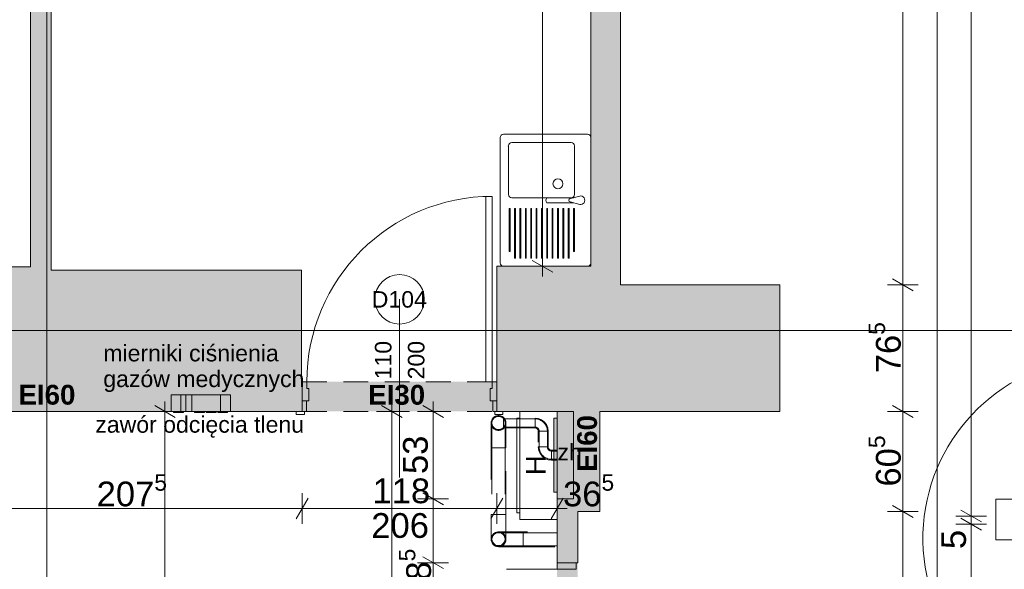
# Paper-space layout 'A-38 RZUT - PIĘTRO 8' of a CAD drawing. Header units: millimetres. Extents: x 0 to 800, y 0 to 500.
# Tile 8 of 22: x 226 to 345, y 302 to 368. Entities that reach past the tile are written whole.
import ezdxf
from ezdxf.xclip import XClip

# ---------------------------------------------------------------- set-up
doc = ezdxf.new("R2010")
doc.units = ezdxf.units.MM
doc.header["$MEASUREMENT"] = 0
doc.header["$XCLIPFRAME"] = 0
for name, pattern in [('DASHDOTX2', [1000, 500, -250, 0, -250]), ('Przer. długie kreski', [2.5, 1.5, -1]), ('PRZERYWANA', [5.64444, 2.82222, -2.82222])]:
    doc.linetypes.add(name, pattern=pattern)
for name, color, linetype, lineweight, true_color in [('A_opis ścian_Nr_pióra__19', 7, 'Continuous', 5, 0x191919), ('A_osie_Nr_pióra__16', 7, 'Continuous', 5, 0x0f0f0f), ('A_ppoż proj_Nr_pióra__8', 7, 'Continuous', 13, 0x4c4c4c)]:
    doc.layers.add(name, color=color, linetype=linetype, lineweight=lineweight, true_color=true_color)
for name, color, linetype in [('A_podrys', 7, 'Continuous'), ('A_ppoż', 7, 'Continuous'), ('A_ppoż proj', 7, 'Continuous'), ('A_wyposażenie', 7, 'Continuous'), ('A_ściany', 7, 'Continuous')]:
    doc.layers.add(name, color=color, linetype=linetype)
for name, color, linetype, lineweight in [('A_ppoż_Nr_pióra__2', 8, 'Continuous', 13), ('A_sanitarne_Nr_pióra__2', 8, 'Continuous', 13), ('A_wymiary_Nr_pióra__1', 7, 'Continuous', 20), ('A_wymiary_Nr_pióra__2', 8, 'Continuous', 13), ('A_wyposażenie_Nr_pióra__2', 8, 'Continuous', 13), ('A_ściany_Nr_pióra__1', 7, 'Continuous', 20), ('A_ściany_Nr_pióra__2', 8, 'Continuous', 13), ('Drzwi Archicad_Nr_pióra__1', 7, 'Continuous', 20), ('Drzwi Archicad_Nr_pióra__3', 252, 'Continuous', 13), ('Znaczniki drzwi Archicada_Nr_pióra__3', 252, 'Continuous', 13)]:
    doc.layers.add(name, color=color, linetype=linetype, lineweight=lineweight)
doc.styles.add('STYL_AUTOMATYCZNY_1', font='arial.ttf')
doc.styles.add('STYL_AUTOMATYCZNY_3', font='arial.ttf')
doc.styles.add('STYL_AUTOMATYCZNY_4', font='arial.ttf')
doc.styles.add('STYL_AUTOMATYCZNY_5', font='arial.ttf')

# ---------------------------------------------------------------- blocks, each defined once
blk = doc.blocks.new('Rysunek_1_1', base_point=(-3189.41, -631.4))
at = {"layer": 'A_ppoż', "linetype": 'Continuous', "lineweight": 0, "true_color": 0xfdfdfd}
for points in [[(290.63, 311.13), (291.03, 311.13), (291.03, 320.13), (290.63, 320.13)], [(291.03, 320.93), (291.03, 310.33), (293.03, 310.33), (293.03, 320.93)]]:
    blk.add_hatch(color=7, dxfattribs=at).paths.add_polyline_path(points)
at = {"layer": 'A_ppoż', "linetype": 'Continuous', "lineweight": 0, "true_color": 0x0b0b0b}
blk.add_hatch(color=28, dxfattribs=at).paths.add_polyline_path([(293.53, 272.59), (293.53, 302.59), (291.03, 302.59), (291.03, 272.59)])
at = {"layer": 'A_ppoż proj', "linetype": 'Continuous', "lineweight": 0, "true_color": 0x121212}
blk.add_hatch(color=250, dxfattribs=at).paths.add_polyline_path([(260.13, 324.53), (260.13, 320.93), (283.73, 320.93), (283.73, 324.53)])
at = {"layer": 'A_wyposażenie', "linetype": 'Continuous', "lineweight": 0, "true_color": 0xfdfdfd}
for points in [[(244.23, 322.93), (244.23, 320.93), (246.03, 320.93), (246.03, 322.93)], [(250.23, 320.93), (250.23, 322.93), (245.43, 322.93), (245.43, 320.93)], [(251.43, 320.93), (251.43, 322.93), (246.73, 322.93), (246.73, 320.93)], [(244.53, 320.81), (245.73, 320.81), (245.73, 320.93), (244.53, 320.93)], [(247.08, 320.81), (248.28, 320.81), (248.28, 320.93), (247.08, 320.93)], [(248.48, 320.81), (249.68, 320.81), (249.68, 320.93), (248.48, 320.93)], [(249.88, 320.81), (251.08, 320.81), (251.08, 320.93), (249.88, 320.93)]]:
    blk.add_hatch(color=7, dxfattribs=at).paths.add_polyline_path(points)
at = {"layer": 'A_ściany', "linetype": 'Continuous', "lineweight": 0, "true_color": 0x000000}
for points in [[(295.13, 436.13), (295.13, 338.53), (298.73, 338.53), (298.73, 436.13)], [(229.69, 338.47), (229.69, 419.91), (227.17, 419.91), (227.17, 338.47)], [(229.69, 338.47), (218.65, 338.47), (218.65, 320.93), (229.69, 320.93)], [(260.03, 338.05), (229.69, 338.05), (229.69, 320.93), (260.03, 320.93)], [(298.73, 338.53), (283.73, 338.53), (283.73, 320.93), (298.73, 320.93)], [(298.73, 320.93), (318.05, 320.93), (318.05, 336.27), (298.73, 336.27)], [(260.03, 324.53), (260.03, 320.93), (260.13, 320.93), (260.13, 324.53)], [(296.21, 308.79), (296.21, 320.93), (291.03, 320.93), (291.03, 308.79)], [(291.03, 302.59), (293.53, 302.59), (293.53, 308.79), (291.03, 308.79)]]:
    blk.add_hatch(color=18, dxfattribs=at).paths.add_polyline_path(points)
at = {"layer": 'A_opis ścian_Nr_pióra__19', "color": 250, "linetype": 'Continuous', "lineweight": 5, "ltscale": 2, "true_color": 0x191919}
for p, q in [((352.21, 310.3), (344.21, 310.3)), ((344.21, 310.3), (344.21, 305.35)), ((344.21, 305.35), (352.21, 305.35))]:
    blk.add_line(p, q, dxfattribs=at)
at = {"layer": 'A_osie_Nr_pióra__16', "color": 250, "linetype": 'DASHDOTX2', "lineweight": 5, "ltscale": 2, "true_color": 0x0f0f0f}
for p, q in [((229.18, 390.39), (229.18, 126.75)), ((544.97, 330.75), (100.57, 330.75))]:
    blk.add_line(p, q, dxfattribs=at)
at = {"layer": 'A_ppoż_Nr_pióra__2', "color": 8, "linetype": 'PRZERYWANA', "lineweight": 13, "ltscale": 2}
for p, q in [((283.15, 319.98), (283.06, 319.76)), ((283.29, 320.17), (283.15, 319.98)), ((283.48, 320.31), (283.29, 320.17)), ((283.7, 320.4), (283.48, 320.31)), ((283.93, 320.43), (283.7, 320.4)), ((284.16, 320.4), (283.93, 320.43)), ((284.38, 320.31), (284.16, 320.4)), ((284.57, 320.17), (284.38, 320.31)), ((284.53, 320.03), (288.35, 320.03)), ((284.71, 319.98), (284.57, 320.17)), ((284.8, 319.76), (284.71, 319.98)), ((288.35, 320.13), (288.35, 320.11)), ((288.35, 320.13), (288.76, 320.07)), ((288.35, 320.11), (288.35, 320.05)), ((288.35, 320.05), (288.35, 319.95)), ((288.35, 319.95), (288.35, 319.83)), ((288.76, 320.07), (289.15, 319.91)), ((283.06, 319.76), (283.03, 319.53)), ((283.03, 319.53), (283.03, 319.43)), ((283.03, 319.43), (283.03, 319.13)), ((283.03, 319.13), (283.03, 318.65)), ((283.13, 319.53), (283.13, 316.53)), ((284.53, 319.03), (288.35, 319.03)), ((284.73, 319.53), (284.73, 316.53)), ((284.83, 319.53), (284.8, 319.76)), ((284.83, 319.53), (284.83, 319.43)), ((284.83, 319.43), (284.83, 319.13)), ((284.83, 319.13), (284.83, 318.65)), ((288.35, 319.83), (288.35, 319.68)), ((288.35, 319.68), (288.35, 319.53)), ((288.35, 319.53), (288.35, 319.37)), ((288.35, 319.37), (288.35, 319.23)), ((288.35, 319.23), (288.35, 319.1)), ((288.35, 319.1), (288.35, 319.01)), ((288.35, 319.01), (288.35, 318.95)), ((288.35, 318.95), (288.35, 318.93)), ((288.35, 318.93), (288.45, 318.92)), ((288.45, 318.92), (288.55, 318.88)), ((288.55, 318.88), (288.63, 318.81)), ((288.63, 318.81), (288.69, 318.73)), ((289.15, 319.91), (289.48, 319.66)), ((289.48, 319.66), (289.73, 319.33)), ((289.73, 319.33), (289.89, 318.94)), ((289.89, 318.94), (289.95, 318.53)), ((283.03, 318.65), (283.03, 318.03)), ((283.03, 318.03), (283.03, 317.31)), ((284.83, 318.65), (284.83, 318.03)), ((284.83, 318.03), (284.83, 317.31)), ((288.69, 318.73), (288.73, 318.63)), ((288.73, 318.63), (288.75, 318.53)), ((288.77, 318.53), (288.75, 318.53)), ((288.83, 318.53), (288.77, 318.53)), ((288.92, 318.53), (288.83, 318.53)), ((288.85, 316.63), (288.85, 318.53)), ((289.05, 318.53), (288.92, 318.53)), ((289.19, 318.53), (289.05, 318.53)), ((289.35, 318.53), (289.19, 318.53)), ((289.5, 318.53), (289.35, 318.53)), ((289.65, 318.53), (289.5, 318.53)), ((289.77, 318.53), (289.65, 318.53)), ((289.87, 318.53), (289.77, 318.53)), ((289.85, 316.63), (289.85, 318.53)), ((289.93, 318.53), (289.87, 318.53)), ((289.95, 318.53), (289.93, 318.53)), ((283.03, 317.31), (283.03, 316.53)), ((283.06, 316.53), (283.03, 316.53)), ((283.15, 316.53), (283.06, 316.53)), ((283.13, 316.53), (283.13, 308.44)), ((283.29, 316.53), (283.15, 316.53)), ((283.48, 316.53), (283.29, 316.53)), ((283.7, 316.53), (283.48, 316.53)), ((283.93, 316.53), (283.7, 316.53)), ((284.16, 316.53), (283.93, 316.53)), ((284.38, 316.53), (284.16, 316.53)), ((284.57, 316.53), (284.38, 316.53)), ((284.71, 316.53), (284.57, 316.53)), ((284.8, 316.53), (284.71, 316.53)), ((284.73, 316.53), (284.73, 308.44)), ((284.83, 316.53), (284.8, 316.53)), ((284.83, 317.31), (284.83, 316.53)), ((288.8, 316.21), (288.75, 316.63)), ((288.75, 316.63), (288.77, 316.63)), ((288.77, 316.63), (288.83, 316.63)), ((288.83, 316.63), (288.92, 316.63)), ((288.92, 316.63), (289.05, 316.63)), ((289.05, 316.63), (289.19, 316.63)), ((289.19, 316.63), (289.35, 316.63)), ((289.35, 316.63), (289.5, 316.63)), ((289.5, 316.63), (289.65, 316.63)), ((289.65, 316.63), (289.77, 316.63)), ((289.77, 316.63), (289.87, 316.63)), ((289.87, 316.63), (289.93, 316.63)), ((289.93, 316.63), (289.95, 316.63)), ((289.96, 316.53), (289.95, 316.63)), ((290, 316.43), (289.96, 316.53)), ((290.06, 316.35), (290, 316.43)), ((288.96, 315.83), (288.8, 316.21)), ((289.22, 315.5), (288.96, 315.83)), ((289.55, 315.24), (289.22, 315.5)), ((289.93, 315.08), (289.55, 315.24)), ((290.15, 316.28), (290.06, 316.35)), ((290.24, 316.24), (290.15, 316.28)), ((290.35, 316.23), (290.24, 316.24)), ((290.35, 316.21), (290.35, 316.23)), ((290.35, 316.15), (290.35, 316.21)), ((290.35, 316.05), (290.35, 316.15)), ((291.03, 316.13), (290.35, 316.13)), ((290.35, 315.93), (290.35, 316.05)), ((290.35, 315.78), (290.35, 315.93)), ((290.35, 315.63), (290.35, 315.78)), ((290.35, 315.47), (290.35, 315.63)), ((290.35, 315.33), (290.35, 315.47)), ((290.35, 315.2), (290.35, 315.33)), ((290.35, 315.11), (290.35, 315.2)), ((290.35, 315.03), (289.93, 315.08)), ((291.03, 315.13), (290.35, 315.13)), ((290.35, 315.05), (290.35, 315.11)), ((290.35, 315.03), (290.35, 315.05)), ((283.06, 308.43), (283.03, 308.43)), ((283.03, 308.43), (283.03, 307.65)), ((283.15, 308.43), (283.06, 308.43)), ((283.3, 308.43), (283.15, 308.43)), ((283.48, 308.43), (283.3, 308.43)), ((283.7, 308.43), (283.48, 308.43)), ((283.93, 308.43), (283.7, 308.43)), ((284.17, 308.43), (283.93, 308.43)), ((284.38, 308.43), (284.17, 308.43)), ((284.57, 308.43), (284.38, 308.43)), ((284.71, 308.43), (284.57, 308.43)), ((284.8, 308.43), (284.71, 308.43)), ((284.83, 308.43), (284.8, 308.43)), ((284.83, 308.43), (284.83, 307.65)), ((283.03, 307.65), (283.03, 306.93)), ((283.03, 306.93), (283.03, 306.31)), ((284.83, 307.65), (284.83, 306.93)), ((284.83, 306.93), (284.83, 306.31)), ((283.03, 306.31), (283.03, 305.83)), ((283.03, 305.83), (283.03, 305.53)), ((283.06, 305.66), (283.03, 305.43)), ((283.06, 305.66), (283.03, 305.43)), ((283.15, 305.88), (283.06, 305.66)), ((283.15, 305.88), (283.06, 305.66)), ((283.13, 305.46), (283.16, 305.66)), ((283.3, 306.07), (283.15, 305.88)), ((283.29, 306.07), (283.15, 305.88)), ((283.16, 305.66), (283.24, 305.85)), ((283.24, 305.85), (283.37, 306.02)), ((283.48, 306.21), (283.29, 306.07)), ((283.48, 306.21), (283.3, 306.07)), ((283.37, 306.02), (283.53, 306.14)), ((283.7, 306.3), (283.48, 306.21)), ((283.7, 306.3), (283.48, 306.21)), ((283.53, 306.14), (283.73, 306.22)), ((283.93, 306.33), (283.7, 306.3)), ((283.93, 306.33), (283.7, 306.3)), ((283.73, 306.22), (283.93, 306.25)), ((284.17, 306.3), (283.93, 306.33)), ((283.93, 306.33), (284.03, 306.33)), ((283.93, 306.25), (284.14, 306.22)), ((283.93, 306.23), (286.93, 306.23)), ((284.03, 306.33), (284.33, 306.33)), ((284.14, 306.22), (284.33, 306.14)), ((284.38, 306.21), (284.17, 306.3)), ((284.33, 306.33), (284.81, 306.33)), ((284.33, 306.14), (284.5, 306.02)), ((284.57, 306.07), (284.38, 306.21)), ((284.5, 306.02), (284.63, 305.85)), ((284.71, 305.88), (284.57, 306.07)), ((284.63, 305.85), (284.71, 305.66)), ((284.8, 305.66), (284.71, 305.88)), ((284.71, 305.66), (284.73, 305.46)), ((284.83, 305.43), (284.8, 305.66)), ((284.81, 306.33), (285.43, 306.33)), ((284.83, 306.31), (284.83, 305.83)), ((284.83, 305.83), (284.83, 305.53)), ((285.43, 306.33), (286.15, 306.33)), ((286.15, 306.33), (286.93, 306.33)), ((286.93, 306.33), (286.93, 306.3)), ((286.93, 306.3), (286.93, 306.21)), ((286.93, 306.23), (291.03, 306.23)), ((286.93, 306.21), (286.93, 306.07)), ((286.93, 306.07), (286.93, 305.88)), ((286.93, 305.88), (286.93, 305.66)), ((286.93, 305.66), (286.93, 305.43)), ((283.03, 305.53), (283.03, 305.43)), ((283.03, 305.43), (283.06, 305.2)), ((283.03, 305.43), (283.06, 305.2)), ((283.06, 305.2), (283.15, 304.98)), ((283.06, 305.2), (283.15, 304.98)), ((283.16, 305.25), (283.13, 305.46)), ((283.15, 304.98), (283.3, 304.79)), ((283.15, 304.98), (283.29, 304.79)), ((283.24, 305.06), (283.16, 305.25)), ((283.37, 304.9), (283.24, 305.06)), ((283.29, 304.79), (283.48, 304.65)), ((283.3, 304.79), (283.48, 304.65)), ((283.53, 304.77), (283.37, 304.9)), ((283.48, 304.65), (283.7, 304.56)), ((283.48, 304.65), (283.7, 304.56)), ((283.73, 304.69), (283.53, 304.77)), ((283.7, 304.56), (283.93, 304.53)), ((283.7, 304.56), (283.93, 304.53)), ((283.93, 304.67), (283.73, 304.69)), ((284.14, 304.69), (283.93, 304.67)), ((283.93, 304.63), (286.93, 304.63)), ((283.93, 304.53), (284.17, 304.56)), ((283.93, 304.53), (284.03, 304.53)), ((284.03, 304.53), (284.33, 304.53)), ((284.33, 304.77), (284.14, 304.69)), ((284.17, 304.56), (284.38, 304.65)), ((284.5, 304.9), (284.33, 304.77)), ((284.33, 304.53), (284.81, 304.53)), ((284.38, 304.65), (284.57, 304.79)), ((284.63, 305.06), (284.5, 304.9)), ((284.57, 304.79), (284.71, 304.98)), ((284.71, 305.25), (284.63, 305.06)), ((284.73, 305.46), (284.71, 305.25)), ((284.71, 304.98), (284.8, 305.2)), ((284.8, 305.2), (284.83, 305.43)), ((284.81, 304.53), (285.43, 304.53)), ((284.83, 305.53), (284.83, 305.43)), ((285.43, 304.53), (286.15, 304.53)), ((286.15, 304.53), (286.93, 304.53)), ((286.93, 305.43), (286.93, 305.2)), ((286.93, 305.2), (286.93, 304.98)), ((286.93, 304.98), (286.93, 304.79)), ((286.93, 304.79), (286.93, 304.65)), ((286.93, 304.65), (286.93, 304.56)), ((286.93, 304.63), (291.03, 304.63)), ((286.93, 304.56), (286.93, 304.53))]:
    blk.add_line(p, q, dxfattribs=at)
at = {"layer": 'A_ppoż_Nr_pióra__2', "color": 8, "linetype": 'Continuous', "lineweight": 13, "ltscale": 2}
for p, q in [((286.13, 320.13), (286.13, 308.63)), ((286.53, 320.13), (286.13, 320.13)), ((286.53, 320.93), (286.53, 307.83)), ((291.03, 320.93), (286.53, 320.93)), ((286.53, 308.63), (286.53, 320.13)), ((291.03, 307.83), (291.03, 320.93)), ((286.13, 308.63), (286.53, 308.63)), ((286.53, 307.83), (291.03, 307.83))]:
    blk.add_line(p, q, dxfattribs=at)
at = {"layer": 'A_ppoż_Nr_pióra__2', "color": 8, "linetype": 'PRZERYWANA', "lineweight": 13, "ltscale": 2, "flags": 128}
for points in [[(284.83, 319.53, 1), (283.03, 319.53, 1)], [(284.73, 319.53, 1), (283.13, 319.53, 1)], [(284.83, 305.43, 1), (283.03, 305.43, 1)], [(284.73, 305.43, 1), (283.13, 305.43, 1)]]:
    blk.add_lwpolyline(points, format="xyb", close=True, dxfattribs=at)
for points in [[(284.53, 320.13), (284.53, 318.93), (288.35, 318.93), (288.35, 320.13)], [(288.75, 316.63), (289.95, 316.63), (289.95, 318.53), (288.75, 318.53)], [(284.83, 316.53), (283.03, 316.53), (283.03, 308.44), (284.83, 308.44)], [(291.03, 315.03), (291.03, 316.23), (290.35, 316.23), (290.35, 315.03)], [(286.93, 306.33), (286.93, 304.53), (291.03, 304.53), (291.03, 306.33)]]:
    blk.add_lwpolyline(points, close=True, dxfattribs=at)
at = {"layer": 'A_ppoż_Nr_pióra__2', "color": 8, "linetype": 'Continuous', "lineweight": 13, "ltscale": 2, "flags": 128}
for points in [[(290.63, 311.13), (291.03, 311.13), (291.03, 320.13), (290.63, 320.13)], [(291.03, 320.93), (293.03, 320.93), (293.03, 310.33), (291.03, 310.33)]]:
    blk.add_lwpolyline(points, close=True, dxfattribs=at)
at = {"layer": 'A_ppoż_Nr_pióra__2', "color": 8, "linetype": 'PRZERYWANA', "lineweight": 13, "ltscale": 2}
for centre, radius, start, end in [((288.35, 318.53), 1.5, 0, 90), ((288.35, 318.53), 0.5, 0, 90), ((290.35, 316.63), 1.5, 180, 270), ((290.35, 316.63), 0.5, 180, 270)]:
    blk.add_arc(centre, radius, start, end, dxfattribs=at)
at = {"layer": 'A_sanitarne_Nr_pióra__2', "color": 8, "linetype": 'Continuous', "lineweight": 13, "ltscale": 2}
for p, q in [((292.73, 353.53), (285.53, 353.53)), ((285.13, 353.13), (285.13, 347.23)), ((293.13, 347.23), (293.13, 353.13)), ((285.53, 346.83), (292.73, 346.83)), ((285.23, 345.53), (285.23, 340.33)), ((285.33, 345.53), (285.23, 345.53)), ((285.33, 340.33), (285.33, 345.53)), ((285.88, 345.53), (285.88, 339.53)), ((285.98, 345.53), (285.88, 345.53)), ((285.98, 339.53), (285.98, 345.53)), ((286.53, 345.53), (286.53, 339.53)), ((286.63, 345.53), (286.53, 345.53)), ((286.63, 339.53), (286.63, 345.53)), ((287.18, 345.53), (287.18, 339.53)), ((287.28, 345.53), (287.18, 345.53)), ((287.28, 339.53), (287.28, 345.53)), ((287.83, 345.53), (287.83, 339.53)), ((287.93, 345.53), (287.83, 345.53)), ((287.93, 339.53), (287.93, 345.53)), ((288.48, 345.53), (288.48, 339.53)), ((288.58, 345.53), (288.48, 345.53)), ((288.58, 339.53), (288.58, 345.53)), ((289.13, 345.53), (289.13, 339.53)), ((289.23, 345.53), (289.13, 345.53)), ((289.23, 339.53), (289.23, 345.53)), ((289.78, 345.53), (289.78, 339.53)), ((289.88, 345.53), (289.78, 345.53)), ((289.88, 339.53), (289.88, 345.53)), ((290.43, 345.53), (290.43, 339.53)), ((290.53, 345.53), (290.43, 345.53)), ((290.53, 339.53), (290.53, 345.53)), ((291.08, 345.53), (291.08, 339.53)), ((291.18, 345.53), (291.08, 345.53)), ((291.18, 339.53), (291.18, 345.53)), ((291.73, 345.53), (291.73, 339.53)), ((291.83, 345.53), (291.73, 345.53)), ((291.83, 339.53), (291.83, 345.53)), ((292.38, 345.53), (292.38, 339.53)), ((292.48, 345.53), (292.38, 345.53)), ((292.48, 339.53), (292.48, 345.53)), ((293.03, 345.53), (293.03, 340.33)), ((293.13, 345.53), (293.03, 345.53)), ((293.13, 340.33), (293.13, 345.53)), ((285.23, 340.33), (285.33, 340.33)), ((293.03, 340.33), (293.13, 340.33)), ((285.88, 339.53), (285.98, 339.53)), ((286.53, 339.53), (286.63, 339.53)), ((287.18, 339.53), (287.28, 339.53)), ((287.83, 339.53), (287.93, 339.53)), ((288.48, 339.53), (288.58, 339.53)), ((289.13, 339.53), (289.23, 339.53)), ((289.78, 339.53), (289.88, 339.53)), ((290.43, 339.53), (290.53, 339.53)), ((291.08, 339.53), (291.18, 339.53)), ((291.73, 339.53), (291.83, 339.53)), ((292.38, 339.53), (292.48, 339.53))]:
    blk.add_line(p, q, dxfattribs=at)
at = {"layer": 'A_sanitarne_Nr_pióra__2', "color": 8, "linetype": 'Continuous', "lineweight": 13, "ltscale": 2, "flags": 128}
for points in [[(284.13, 354.13), (284.13, 338.93, 0.414214), (284.53, 338.53), (294.73, 338.53, 0.414214), (295.13, 338.93), (295.13, 354.13, 0.414214), (294.73, 354.53), (284.53, 354.53, 0.414214)], [(293.04, 346.85), (289.87, 346.85, 0.166168), (289.78, 346.82, 0.394036), (289.78, 346.24, 0.169891), (289.87, 346.21), (293.04, 346.21), (292.6, 346.33, -0.833844), (292.6, 346.73)], [(292.6, 346.33), (293.77, 346.01, 1.192308), (293.77, 347.05), (292.6, 346.73, 0.833844)]]:
    blk.add_lwpolyline(points, format="xyb", close=True, dxfattribs=at)
at = {"layer": 'A_sanitarne_Nr_pióra__2', "color": 8, "linetype": 'Continuous', "lineweight": 13, "ltscale": 2}
blk.add_circle((291.13, 348.53), 0.6, dxfattribs=at)
for centre, start, end in [((285.53, 353.13), 90, 180), ((292.73, 353.13), 0, 90), ((285.53, 347.23), 180, 270), ((292.73, 347.23), 270, 0)]:
    blk.add_arc(centre, 0.4, start, end, dxfattribs=at)
blk.add_point((285.13, 353.13), dxfattribs=at)
at = {"layer": 'A_wymiary_Nr_pióra__1', "color": 7, "linetype": 'Continuous', "lineweight": 20, "ltscale": 2}
for p, q in [((288.02, 339.25), (290.52, 337.81)), ((331.7, 336.99), (334.2, 335.55)), ((244.74, 320.21), (242.24, 321.65)), ((272.24, 320.21), (269.74, 321.65)), ((277.24, 320.21), (274.74, 321.65)), ((331.7, 321.65), (334.2, 320.21)), ((260.85, 310.41), (259.41, 307.91)), ((274.74, 311.05), (277.24, 309.61)), ((284.45, 310.41), (283.01, 307.91)), ((290.31, 307.91), (291.75, 310.41)), ((331.7, 309.51), (334.2, 308.07)), ((339.99, 308.97), (342.49, 307.53)), ((339.99, 307.97), (342.49, 306.53)), ((274.74, 303.31), (277.24, 301.87))]:
    blk.add_line(p, q, dxfattribs=at)
at = {"layer": 'A_wymiary_Nr_pióra__2', "color": 8, "linetype": 'Continuous', "lineweight": 13, "ltscale": 2}
for p, q in [((332.95, 336.27), (332.95, 437.91)), ((337.09, 130.95), (337.09, 437.91)), ((341.24, 308.25), (341.24, 437.91)), ((289.27, 338.53), (289.27, 436.13)), ((291.14, 338.53), (287.39, 338.53)), ((289.27, 337.31), (289.27, 338.53)), ((334.82, 336.27), (331.07, 336.27)), ((332.95, 320.93), (332.95, 336.27)), ((243.49, 320.93), (243.49, 322.15)), ((270.99, 320.93), (270.99, 322.15)), ((275.99, 320.93), (275.99, 322.15)), ((245.37, 320.93), (241.62, 320.93)), ((243.49, 255.07), (243.49, 320.93)), ((272.87, 320.93), (269.12, 320.93)), ((270.99, 255.07), (270.99, 320.93)), ((277.87, 320.93), (274.12, 320.93)), ((275.99, 310.33), (275.99, 320.93)), ((334.82, 320.93), (331.07, 320.93)), ((332.95, 308.79), (332.95, 320.93)), ((260.13, 307.29), (260.13, 311.04)), ((283.73, 307.29), (283.73, 311.04)), ((291.03, 307.29), (291.03, 311.04)), ((277.87, 310.33), (274.12, 310.33)), ((275.99, 302.59), (275.99, 310.33)), ((218.65, 309.16), (260.13, 309.16)), ((260.13, 309.16), (283.73, 309.16)), ((283.73, 309.16), (291.03, 309.16)), ((291.03, 309.16), (292.25, 309.16)), ((334.82, 308.79), (331.07, 308.79)), ((332.95, 269.25), (332.95, 308.79)), ((343.11, 308.25), (339.36, 308.25)), ((341.24, 307.25), (341.24, 308.25)), ((343.11, 307.25), (339.36, 307.25)), ((341.24, 269.25), (341.24, 307.25)), ((277.87, 302.59), (274.12, 302.59)), ((275.99, 272.59), (275.99, 302.59))]:
    blk.add_line(p, q, dxfattribs=at)
at = {"layer": 'A_wyposażenie_Nr_pióra__2', "color": 8, "linetype": 'PRZERYWANA', "lineweight": 13, "ltscale": 2}
for p, q in [((244.63, 320.93), (244.63, 320.81)), ((245.63, 320.93), (245.63, 320.81)), ((247.18, 320.93), (247.18, 320.81)), ((248.18, 320.93), (248.18, 320.81)), ((248.58, 320.93), (248.58, 320.81)), ((249.58, 320.93), (249.58, 320.81)), ((249.98, 320.93), (249.98, 320.81)), ((250.98, 320.93), (250.98, 320.81))]:
    blk.add_line(p, q, dxfattribs=at)
at = {"layer": 'A_wyposażenie_Nr_pióra__2', "color": 8, "linetype": 'Continuous', "lineweight": 13, "ltscale": 2, "flags": 128}
for points in [[(244.23, 322.93), (246.03, 322.93), (246.03, 320.93), (244.23, 320.93)], [(250.23, 320.93), (245.43, 320.93), (245.43, 322.93), (250.23, 322.93)], [(251.43, 320.93), (246.73, 320.93), (246.73, 322.93), (251.43, 322.93)], [(244.53, 320.81), (245.73, 320.81), (245.73, 320.93), (244.53, 320.93)], [(247.08, 320.81), (248.28, 320.81), (248.28, 320.93), (247.08, 320.93)], [(248.48, 320.81), (249.68, 320.81), (249.68, 320.93), (248.48, 320.93)], [(249.88, 320.81), (251.08, 320.81), (251.08, 320.93), (249.88, 320.93)]]:
    blk.add_lwpolyline(points, close=True, dxfattribs=at)
at = {"layer": 'A_wyposażenie_Nr_pióra__2', "color": 8, "linetype": 'PRZERYWANA', "lineweight": 13, "ltscale": 2, "flags": 128}
for points in [[(245.73, 320.93), (244.53, 320.93), (244.53, 320.81), (245.73, 320.81)], [(248.28, 320.93), (247.08, 320.93), (247.08, 320.81), (248.28, 320.81)], [(249.68, 320.93), (248.48, 320.93), (248.48, 320.81), (249.68, 320.81)], [(251.08, 320.93), (249.88, 320.93), (249.88, 320.81), (251.08, 320.81)]]:
    blk.add_lwpolyline(points, close=True, dxfattribs=at)
at = {"layer": 'A_ściany_Nr_pióra__1', "color": 7, "linetype": 'Continuous', "lineweight": 20, "ltscale": 2}
for p, q in [((260.13, 324.53), (260.13, 322.23)), ((283.73, 324.53), (283.73, 322.23)), ((260.13, 322.23), (260.13, 320.93)), ((283.73, 322.23), (283.73, 320.93)), ((260.13, 320.93), (259.39, 320.93)), ((283.73, 320.93), (284.47, 320.93)), ((291.03, 302.59), (291.03, 303.33)), ((293.53, 302.59), (293.53, 303.33)), ((291.03, 302.59), (293.33, 302.59)), ((293.33, 302.59), (293.53, 302.59))]:
    blk.add_line(p, q, dxfattribs=at)
at = {"layer": 'A_ściany_Nr_pióra__1', "color": 7, "linetype": 'Continuous', "lineweight": 20, "ltscale": 2, "flags": 128}
for points in [[(295.13, 436.13), (295.13, 338.53)], [(298.73, 338.53), (298.73, 436.13)], [(227.17, 419.91), (227.17, 338.47)], [(229.69, 338.47), (229.69, 419.91)], [(227.17, 338.47), (218.65, 338.47)], [(229.69, 338.05), (229.69, 338.47)], [(260.03, 338.05), (229.69, 338.05)], [(260.03, 324.53), (260.03, 338.05)], [(295.13, 338.53), (283.73, 338.53)], [(283.73, 338.53), (283.73, 324.53)], [(298.73, 336.27), (298.73, 338.53)], [(318.05, 336.27), (298.73, 336.27)], [(318.05, 320.93), (318.05, 336.27)], [(260.13, 324.53), (260.03, 324.53)], [(218.65, 320.93), (229.69, 320.93)], [(229.69, 320.93), (260.03, 320.93)], [(260.03, 320.93), (260.13, 320.93)], [(283.73, 320.93), (291.03, 320.93)], [(291.03, 320.93), (291.03, 308.79)], [(296.21, 308.79), (296.21, 320.93)], [(296.21, 320.93), (298.73, 320.93)], [(298.73, 320.93), (318.05, 320.93)], [(291.03, 308.79), (291.03, 302.59)], [(293.53, 302.59), (293.53, 308.79)], [(293.53, 308.79), (296.21, 308.79)]]:
    blk.add_lwpolyline(points, dxfattribs=at)
at = {"layer": 'A_ściany_Nr_pióra__2', "color": 8, "linetype": 'Continuous', "lineweight": 13, "ltscale": 2, "flags": 128}
for points in [[(246.03, 322.93), (244.23, 322.93)], [(244.23, 322.93), (244.23, 320.93)], [(250.23, 322.93), (245.43, 322.93)], [(245.43, 322.93), (245.43, 320.93)], [(246.03, 320.93), (246.03, 322.93)], [(251.43, 322.93), (246.73, 322.93)], [(246.73, 322.93), (246.73, 320.93)], [(250.23, 320.93), (250.23, 322.93)], [(251.43, 320.93), (251.43, 322.93)], [(244.23, 320.93), (246.03, 320.93)], [(245.43, 320.93), (250.23, 320.93)], [(246.73, 320.93), (251.43, 320.93)], [(290.63, 320.13), (290.63, 311.13)], [(291.03, 320.13), (290.63, 320.13)], [(291.03, 320.93), (291.03, 310.33)], [(293.03, 320.93), (291.03, 320.93)], [(291.03, 311.13), (291.03, 320.13)], [(293.03, 310.33), (293.03, 320.93)], [(290.63, 311.13), (291.03, 311.13)], [(291.03, 310.33), (293.03, 310.33)]]:
    blk.add_lwpolyline(points, dxfattribs=at)
at = {"layer": 'Drzwi Archicad_Nr_pióra__1', "color": 7, "linetype": 'Continuous', "lineweight": 20, "ltscale": 2}
for p, q in [((291.03, 302.59), (291.03, 303.33)), ((291.03, 302.59), (291.03, 303.33)), ((293.53, 302.59), (293.53, 303.33)), ((293.53, 302.59), (293.53, 303.33)), ((291.03, 301.79), (291.03, 302.59)), ((291.03, 302.59), (293.33, 302.59)), ((291.03, 302.59), (293.33, 302.59)), ((291.03, 302.59), (293.33, 302.59)), ((293.33, 302.59), (293.33, 301.79)), ((293.33, 302.59), (293.53, 302.59)), ((293.33, 302.59), (293.53, 302.59)), ((291.03, 301.79), (284.89, 301.79)), ((293.33, 301.79), (291.03, 301.79))]:
    blk.add_line(p, q, dxfattribs=at)
at = {"layer": 'Drzwi Archicad_Nr_pióra__3', "color": 252, "linetype": 'Continuous', "lineweight": 13, "ltscale": 2}
for p, q in [((282.37, 324.53), (282.37, 347.01)), ((282.37, 347.01), (283.17, 347.01)), ((283.17, 347.01), (283.17, 324.53)), ((260.69, 324.53), (260.13, 324.53)), ((260.13, 324.53), (260.13, 322.23)), ((260.13, 324.53), (260.13, 322.23)), ((260.13, 324.53), (260.13, 322.23)), ((260.69, 323.73), (260.69, 324.53)), ((260.93, 323.73), (260.69, 323.73)), ((260.93, 322.23), (260.93, 323.73)), ((283.17, 324.53), (282.37, 324.53)), ((283.17, 323.73), (282.93, 323.73)), ((282.93, 323.73), (282.93, 322.23)), ((283.73, 324.53), (283.17, 324.53)), ((283.17, 324.53), (283.17, 323.73)), ((283.73, 322.23), (283.73, 324.53)), ((283.73, 324.53), (283.73, 322.23)), ((283.73, 324.53), (283.73, 322.23)), ((260.13, 320.93), (260.13, 322.23)), ((260.13, 322.23), (260.63, 322.23)), ((260.13, 322.23), (260.93, 322.23)), ((260.13, 322.23), (260.13, 320.93)), ((260.13, 322.23), (260.13, 320.93)), ((260.63, 322.23), (260.63, 320.93)), ((282.93, 322.23), (283.73, 322.23)), ((283.23, 320.93), (283.23, 322.23)), ((283.23, 322.23), (283.73, 322.23)), ((283.73, 322.23), (283.73, 320.93)), ((283.73, 322.23), (283.73, 320.93)), ((283.73, 322.23), (283.73, 320.93)), ((259.39, 320.55), (259.39, 320.93)), ((259.39, 320.93), (260.39, 320.93)), ((260.13, 320.93), (259.39, 320.93)), ((260.13, 320.93), (259.39, 320.93)), ((260.39, 320.55), (259.39, 320.55)), ((260.63, 320.93), (260.13, 320.93)), ((260.39, 320.93), (260.39, 320.55)), ((283.73, 320.93), (283.23, 320.93)), ((283.47, 320.93), (284.47, 320.93)), ((283.47, 320.55), (283.47, 320.93)), ((284.47, 320.55), (283.47, 320.55)), ((283.73, 320.93), (284.47, 320.93)), ((283.73, 320.93), (284.47, 320.93)), ((284.47, 320.93), (284.47, 320.55))]:
    blk.add_line(p, q, dxfattribs=at)
at = {"layer": 'Drzwi Archicad_Nr_pióra__3', "color": 252, "linetype": 'Przer. długie kreski', "lineweight": 13, "ltscale": 2}
for p, q in [((260.13, 324.53), (283.73, 324.53)), ((260.13, 320.93), (283.73, 320.93))]:
    blk.add_line(p, q, dxfattribs=at)
at = {"layer": 'Drzwi Archicad_Nr_pióra__3', "color": 252, "linetype": 'Continuous', "lineweight": 13, "ltscale": 2}
for centre, radius, start, end in [((283.17, 324.53), 22.48, 90, 180), ((357.38, 305.49), 22, 102.5998, 270)]:
    blk.add_arc(centre, radius, start, end, dxfattribs=at)
at = {"layer": 'Znaczniki drzwi Archicada_Nr_pióra__3', "color": 252, "linetype": 'Continuous', "lineweight": 13, "ltscale": 2}
blk.add_line((271.93, 334.53), (271.93, 312.93), dxfattribs=at)
at = {"layer": 'Znaczniki drzwi Archicada_Nr_pióra__3', "color": 252, "linetype": 'Continuous', "lineweight": 13, "ltscale": 2, "flags": 128}
blk.add_lwpolyline([(274.93, 334.53, 1), (268.93, 334.53, 1)], format="xyb", close=True, dxfattribs=at)
at = {"layer": 'A_ppoż proj_Nr_pióra__8', "color": 251, "linetype": 'Continuous', "lineweight": 13, "true_color": 0x4c4c4c, "char_height": 2.4, "attachment_point": 5, "style": 'STYL_AUTOMATYCZNY_3'}
for s, insert in [('\\A1;{\\pqc;\\fArial|b1|i0|c238|p0;\\W1.000000;EI60}', (229.18, 322.94)), ('\\A1;{\\pqc;\\fArial|b1|i0|c238|p0;\\W1.000000;EI30}', (271.58, 322.93))]:
    blk.add_mtext(s, dxfattribs=dict(at, insert=insert))
at = {"layer": 'A_ppoż proj_Nr_pióra__8', "color": 251, "linetype": 'Continuous', "lineweight": 13, "true_color": 0x4c4c4c, "insert": (294.68, 317.04), "char_height": 2.4, "attachment_point": 5, "rotation": 90, "style": 'STYL_AUTOMATYCZNY_3'}
blk.add_mtext('\\A1;{\\pqc;\\fArial|b1|i0|c238|p0;\\W1.000000;EI60}', dxfattribs=at)
at = {"layer": 'A_ppoż_Nr_pióra__2', "color": 8, "linetype": 'Continuous', "lineweight": 13, "insert": (291.07, 315.99), "char_height": 2, "attachment_point": 4, "style": 'STYL_AUTOMATYCZNY_1'}
blk.add_mtext('\\A1;{\\pql;\\fArial|b0|i0|c238|p0;\\W1.000000;zh}', dxfattribs=at)
at = {"layer": 'A_ppoż_Nr_pióra__2', "color": 8, "linetype": 'Continuous', "lineweight": 13, "insert": (288.44, 313.19), "char_height": 2.4, "attachment_point": 4, "rotation": 90, "style": 'STYL_AUTOMATYCZNY_1'}
blk.add_mtext('\\A1;{\\pql;\\fArial|b0|i0|c238|p0;\\W1.000000;H}', dxfattribs=at)
at = {"layer": 'A_wymiary_Nr_pióra__1', "color": 7, "linetype": 'Continuous', "lineweight": 20, "char_height": 3, "attachment_point": 7, "rotation": 90, "style": 'STYL_AUTOMATYCZNY_1'}
for s, insert in [('\\A1;{\\pql;\\fArial|b0|i0|c238|p0;\\W1.000000;76\\fArial|b0|i0|c238|p0;\\W1.000000;\\A1{\\H.66x;\\S5^  ;}}', (333.56, 325.56)), ('\\A1;{\\pql;\\fArial|b0|i0|c238|p0;\\W1.000000;60\\fArial|b0|i0|c238|p0;\\W1.000000;\\A1{\\H.66x;\\S5^  ;}}', (333.56, 311.82)), ('\\A1;{\\pql;\\fArial|b0|i0|c238|p0;\\W1.000000;38\\fArial|b0|i0|c238|p0;\\W1.000000;\\A1{\\H.66x;\\S5^  ;}}', (276.61, 298.09))]:
    blk.add_mtext(s, dxfattribs=dict(at, insert=insert))
at = {"layer": 'A_wymiary_Nr_pióra__1', "color": 7, "linetype": 'Continuous', "lineweight": 20, "char_height": 3, "attachment_point": 7, "style": 'STYL_AUTOMATYCZNY_1'}
for s, insert in [('\\A1;{\\pql;\\fArial|b0|i0|c238|p0;\\W1.000000;207\\fArial|b0|i0|c238|p0;\\W1.000000;\\A1{\\H.66x;\\S5^  ;}}', (235.2, 308.55)), ('\\A1;{\\pql;\\fArial|b0|i0|c238|p0;\\W1.000000;36\\fArial|b0|i0|c238|p0;\\W1.000000;\\A1{\\H.66x;\\S5^  ;}}', (291.75, 308.55))]:
    blk.add_mtext(s, dxfattribs=dict(at, insert=insert))
at = {"layer": 'A_wymiary_Nr_pióra__1', "color": 7, "linetype": 'Continuous', "lineweight": 20, "char_height": 3, "attachment_point": 7, "rotation": 90, "style": 'STYL_AUTOMATYCZNY_5'}
for s, insert, width in [('\\A1;{\\pql;\\fArial|b0|i0|c238|p0;\\W1.000000;53}', (275.39, 313.34), 4.5763), ('\\A1;{\\pql;\\fArial|b0|i0|c238|p0;\\W1.000000;5}', (340.64, 304.24), 2.2882)]:
    blk.add_mtext(s, dxfattribs=dict(at, insert=insert, width=width))
at = {"layer": 'A_wymiary_Nr_pióra__1', "color": 7, "linetype": 'Continuous', "lineweight": 20, "char_height": 3, "attachment_point": 7, "style": 'STYL_AUTOMATYCZNY_5'}
for s, insert, width in [('\\A1;{\\pql;\\fArial|b0|i0|c238|p0;\\W1.000000;118}', (268.65, 309.76), 6.5592), ('\\A1;{\\pql;\\fArial|b0|i0|c238|p0;\\W1.000000;206}', (268.5, 305.56), 6.8645)]:
    blk.add_mtext(s, dxfattribs=dict(at, insert=insert, width=width))
at = {"layer": 'A_wyposażenie_Nr_pióra__2', "color": 8, "linetype": 'Continuous', "lineweight": 13, "insert": (236.01, 326.14), "char_height": 2, "attachment_point": 4, "line_spacing_factor": 0.93479, "style": 'STYL_AUTOMATYCZNY_1'}
blk.add_mtext('\\A1;{\\pql;\\fArial|b0|i0|c238|p0;\\W1.000000;mierniki ciśnienia\\P\\pql;\\fArial|b0|i0|c238|p0;\\W1.000000;gazów medycznych}', dxfattribs=at)
at = {"layer": 'A_wyposażenie_Nr_pióra__2', "color": 8, "linetype": 'Continuous', "lineweight": 13, "insert": (235.04, 319.05), "char_height": 2, "attachment_point": 4, "style": 'STYL_AUTOMATYCZNY_1'}
blk.add_mtext('\\A1;{\\pql;\\fArial|b0|i0|c238|p0;\\W1.000000;zawór odcięcia tlenu}', dxfattribs=at)
at = {"layer": 'Znaczniki drzwi Archicada_Nr_pióra__3', "color": 252, "linetype": 'Continuous', "lineweight": 13, "insert": (268.56, 333.49), "char_height": 2, "attachment_point": 7, "style": 'STYL_AUTOMATYCZNY_4'}
blk.add_mtext('\\A1;{\\pql;\\fArial CE|b0|i0|c238|p0;\\W1.000000;D104}', dxfattribs=at)
at = {"layer": 'Znaczniki drzwi Archicada_Nr_pióra__3', "color": 252, "linetype": 'Continuous', "lineweight": 13, "char_height": 2, "attachment_point": 7, "rotation": 90, "style": 'STYL_AUTOMATYCZNY_4'}
for s, insert in [('\\A1;{\\pql;\\fArial CE|b0|i0|c238|p0;\\W1.000000;110}', (270.97, 324.82)), ('\\A1;{\\pql;\\fArial CE|b0|i0|c238|p0;\\W1.000000;200}', (274.97, 324.82))]:
    blk.add_mtext(s, dxfattribs=dict(at, insert=insert))

psp = doc.layouts.new('A-38 RZUT - PIĘTRO 8')

# ---------------------------------------------------------------- block references
at = {"layer": 'A_podrys', "color": 37, "linetype": 'Continuous', "lineweight": 5, "true_color": 0x656532}
ref = psp.add_blockref('Rysunek_1_1', (-3189.41, -631.4), dxfattribs=at)
XClip(ref).set_block_clipping_path([(48.069637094, 126.7487186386), (544.9695795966, 478.1668323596)])

doc.saveas('drawing.dxf')
